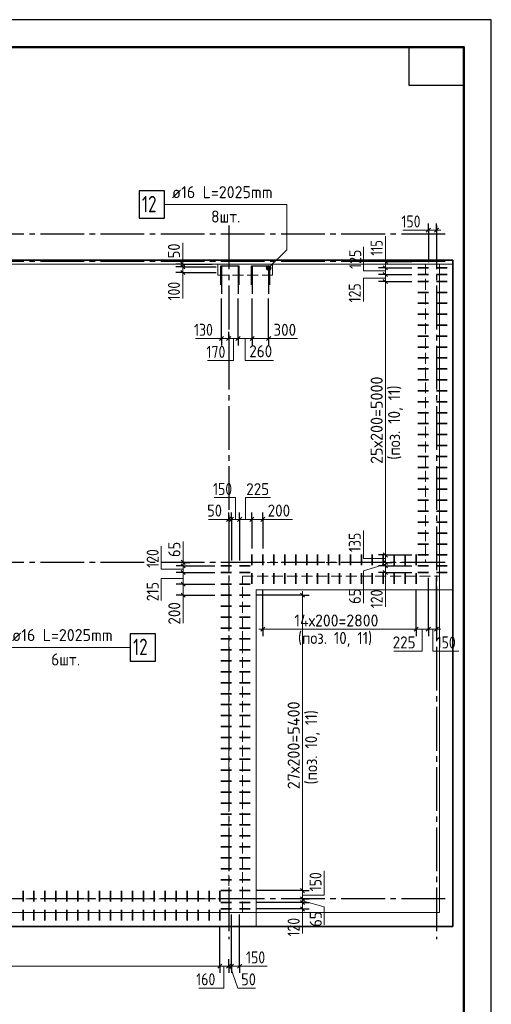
# Model space of a CAD drawing. Header units: millimetres. Extents: x 0 to 42000, y 0 to 29700.
# Tile 7 of 7: x 33379 to 42000, y 11705 to 29700. Entities that reach past the tile are written whole.
import ezdxf

# ---------------------------------------------------------------- set-up
doc = ezdxf.new("R2010")
doc.units = ezdxf.units.MM
doc.linetypes.add('______2', pattern=[270, 200, -70])
doc.linetypes.add('______5', pattern=[1100, 800, -100, 100, -100])
for name, color, linetype, lineweight in [('Standard', 7, 'Continuous', 25), ('Выпуски арматуры Г-обр.', 52, 'Continuous', 25), ('Выпуски арматуры П-обр. равн.', 52, 'Continuous', 25), ('ЖБ Пилон', 7, 'Continuous', 35), ('ЖБ Плита Фундамента верхний уровень', 7, 'Continuous', 35), ('ЖБ Стена верхний уровень', 7, 'Continuous', 35), ('Позиционная метка номер позиции', 7, 'Continuous', 13), ('Размерная линия_ общее', 7, 'Continuous', 13), ('Текст_ общее', 7, 'Continuous', 25)]:
    doc.layers.add(name, color=color, linetype=linetype, lineweight=lineweight)
doc.layers.add('Оси', color=7, linetype='______5', true_color=0x656565)
doc.styles.add('ISOCPEUR', font='txt')

msp = doc.modelspace()

# ---------------------------------------------------------------- hatches: boundary and pattern name
at = {"layer": 'Позиционная метка номер позиции', "linetype": 'Continuous', "lineweight": 13, "transparency": 33554687}
for points in [[(37898, 25193), (37973, 25150), (37918, 25205)], [(37918, 25205), (37973, 25150), (37973, 25173)], [(37918, 25205), (37973, 25173), (37941, 25205)], [(37941, 25205), (37973, 25173), (37962, 25193)], [(37887, 25173), (37962, 25130), (37898, 25193)], [(37887, 25150), (37941, 25118), (37887, 25173)], [(37887, 25173), (37941, 25118), (37962, 25130)], [(37918, 25118), (37887, 25150), (37898, 25130)], [(37887, 25150), (37918, 25118), (37941, 25118)], [(37898, 25193), (37962, 25130), (37973, 25150)]]:
    msp.add_hatch(color=7, dxfattribs=at).paths.add_polyline_path(points)

# ---------------------------------------------------------------- linework, layer by layer
at = {"layer": 'Standard', "color": 7, "linetype": 'Continuous', "lineweight": 35, "transparency": 33554687}
for p, q in [((41500, 27600), (41500, 20500)), ((41500, 27200), (41500, 20100))]:
    msp.add_line(p, q, dxfattribs=at)
at = {"layer": 'Standard', "color": 7, "linetype": 'Continuous', "lineweight": 50, "transparency": 33554687}
msp.add_line((41500, 27100), (41500, 23200), dxfattribs=at)
at = {"layer": 'Standard', "color": 7, "linetype": 'Continuous', "lineweight": 25, "transparency": 33554687}
for points in [[(0, 0), (42000, 0), (42000, 29700), (0, 29700), (0, 0)], [(41500, 29200), (41500, 28500), (40500, 28500), (40500, 29200), (41500, 29200)]]:
    msp.add_lwpolyline(points, close=True, dxfattribs=at)
at = {"layer": 'Standard', "color": 7, "linetype": 'Continuous', "lineweight": 50, "transparency": 33554687}
msp.add_lwpolyline([(2000, 29200), (41500, 29200), (41500, 500), (2000, 500), (2000, 29200)], close=True, dxfattribs=at)
at = {"layer": 'Standard', "color": 7, "linetype": 'Continuous', "lineweight": 13, "transparency": 33554687}
for points in [[(41500, 29200), (2000, 29200), (2000, 5000), (41500, 5000), (41500, 29200)], [(4250, 13382), (41050, 13382), (41050, 25232), (4250, 25232), (4250, 13382)]]:
    msp.add_lwpolyline(points, dxfattribs=at)
at = {"layer": 'Standard', "color": 7, "linetype": 'Continuous', "lineweight": 18, "transparency": 33554687}
msp.add_lwpolyline([(4000, 13132), (41300, 13132), (41300, 25232), (4000, 25232), (4000, 13132)], dxfattribs=at)
at = {"layer": 'Standard', "color": 254, "linetype": 'Continuous', "lineweight": 35, "true_color": 0xc4c4ff, "transparency": 33554687}
msp.add_lwpolyline([(4005, 13129), (41295, 13129), (41295, 25303), (4005, 25303), (4005, 13129)], dxfattribs=at)
at = {"layer": 'Выпуски арматуры Г-обр.', "color": 7, "linetype": 'Continuous', "lineweight": 25, "transparency": 33554687}
for p, q in [((37070, 25182), (37070, 24788)), ((37070, 25082), (37070, 24688)), ((37370, 25182), (37370, 24788)), ((37370, 25082), (37370, 24688)), ((37630, 25182), (37630, 24788)), ((37630, 25082), (37630, 24688)), ((37930, 25182), (37930, 24788)), ((37930, 25082), (37930, 24688))]:
    msp.add_line(p, q, dxfattribs=at)
at = {"layer": 'Выпуски арматуры Г-обр.', "color": 7, "linetype": 'Continuous', "lineweight": 35, "transparency": 33554687}
for p, q in [((40850, 25167), (40655, 25167)), ((40850, 25042), (40655, 25042)), ((41000, 25167), (41195, 25167)), ((41000, 25042), (41195, 25042)), ((40850, 24917), (40655, 24917)), ((41000, 24917), (41195, 24917)), ((40850, 24717), (40655, 24717)), ((41000, 24717), (41195, 24717)), ((40850, 24517), (40655, 24517)), ((41000, 24517), (41195, 24517)), ((40850, 24317), (40655, 24317)), ((41000, 24317), (41195, 24317)), ((40850, 24117), (40655, 24117)), ((41000, 24117), (41195, 24117)), ((40850, 23917), (40655, 23917)), ((41000, 23917), (41195, 23917)), ((40850, 23717), (40655, 23717)), ((41000, 23717), (41195, 23717)), ((40850, 23517), (40655, 23517)), ((41000, 23517), (41195, 23517)), ((40850, 23317), (40655, 23317)), ((41000, 23317), (41195, 23317)), ((40850, 23117), (40655, 23117)), ((41000, 23117), (41195, 23117)), ((40850, 22917), (40655, 22917)), ((41000, 22917), (41195, 22917)), ((40850, 22717), (40655, 22717)), ((41000, 22717), (41195, 22717)), ((40850, 22517), (40655, 22517)), ((41000, 22517), (41195, 22517)), ((40850, 22317), (40655, 22317)), ((41000, 22317), (41195, 22317)), ((40850, 22117), (40655, 22117)), ((41000, 22117), (41195, 22117)), ((40850, 21917), (40655, 21917)), ((41000, 21917), (41195, 21917)), ((40850, 21717), (40655, 21717)), ((41000, 21717), (41195, 21717)), ((40850, 21517), (40655, 21517)), ((41000, 21517), (41195, 21517)), ((40850, 21317), (40655, 21317)), ((41000, 21317), (41195, 21317)), ((40850, 21117), (40655, 21117)), ((41000, 21117), (41195, 21117)), ((40850, 20917), (40655, 20917)), ((41000, 20917), (41195, 20917)), ((40850, 20717), (40655, 20717)), ((41000, 20717), (41195, 20717)), ((40850, 20517), (40655, 20517)), ((41000, 20517), (41195, 20517)), ((40850, 20317), (40655, 20317)), ((41000, 20317), (41195, 20317)), ((40850, 20117), (40655, 20117)), ((41000, 20117), (41195, 20117)), ((37625, 19732), (37625, 19927)), ((37825, 19732), (37825, 19927)), ((38025, 19732), (38025, 19927)), ((38225, 19732), (38225, 19927)), ((38425, 19732), (38425, 19927)), ((38625, 19732), (38625, 19927)), ((38825, 19732), (38825, 19927)), ((39025, 19732), (39025, 19927)), ((39225, 19732), (39225, 19927)), ((39425, 19732), (39425, 19927)), ((39625, 19732), (39625, 19927)), ((39825, 19732), (39825, 19927)), ((40025, 19732), (40025, 19927)), ((40225, 19732), (40225, 19927)), ((40425, 19732), (40425, 19927)), ((40625, 19732), (40625, 19927)), ((40850, 19917), (40655, 19917)), ((41000, 19917), (41195, 19917)), ((37250, 19717), (37055, 19717)), ((37400, 19717), (37595, 19717)), ((40850, 19717), (40655, 19717)), ((41000, 19717), (41195, 19717)), ((37250, 19597), (37055, 19597)), ((37400, 19597), (37595, 19597)), ((37625, 19582), (37625, 19387)), ((37825, 19582), (37825, 19387)), ((38025, 19582), (38025, 19387)), ((38225, 19582), (38225, 19387)), ((38425, 19582), (38425, 19387)), ((38625, 19582), (38625, 19387)), ((38825, 19582), (38825, 19387)), ((39025, 19582), (39025, 19387)), ((39225, 19582), (39225, 19387)), ((39425, 19582), (39425, 19387)), ((39625, 19582), (39625, 19387)), ((39825, 19582), (39825, 19387)), ((40025, 19582), (40025, 19387)), ((40225, 19582), (40225, 19387)), ((40425, 19582), (40425, 19387)), ((40625, 19582), (40625, 19387)), ((40850, 19597), (40655, 19597)), ((41000, 19597), (41195, 19597)), ((37250, 19382), (37055, 19382)), ((37400, 19382), (37595, 19382)), ((37250, 19182), (37055, 19182)), ((37400, 19182), (37595, 19182)), ((37250, 18982), (37055, 18982)), ((37400, 18982), (37595, 18982)), ((37250, 18782), (37055, 18782)), ((37400, 18782), (37595, 18782)), ((37250, 18582), (37055, 18582)), ((37400, 18582), (37595, 18582)), ((37250, 18382), (37055, 18382)), ((37400, 18382), (37595, 18382)), ((37250, 18182), (37055, 18182)), ((37400, 18182), (37595, 18182)), ((37250, 17982), (37055, 17982)), ((37400, 17982), (37595, 17982)), ((37250, 17782), (37055, 17782)), ((37400, 17782), (37595, 17782)), ((37250, 17582), (37055, 17582)), ((37400, 17582), (37595, 17582)), ((37250, 17382), (37055, 17382)), ((37400, 17382), (37595, 17382)), ((37250, 17182), (37055, 17182)), ((37400, 17182), (37595, 17182)), ((37250, 16982), (37055, 16982)), ((37400, 16982), (37595, 16982)), ((37250, 16782), (37055, 16782)), ((37400, 16782), (37595, 16782)), ((37250, 16582), (37055, 16582)), ((37400, 16582), (37595, 16582)), ((37250, 16382), (37055, 16382)), ((37400, 16382), (37595, 16382)), ((37250, 16182), (37055, 16182)), ((37400, 16182), (37595, 16182)), ((37250, 15982), (37055, 15982)), ((37400, 15982), (37595, 15982)), ((37250, 15782), (37055, 15782)), ((37400, 15782), (37595, 15782)), ((37250, 15582), (37055, 15582)), ((37400, 15582), (37595, 15582)), ((37250, 15382), (37055, 15382)), ((37400, 15382), (37595, 15382)), ((37250, 15182), (37055, 15182)), ((37400, 15182), (37595, 15182)), ((37250, 14982), (37055, 14982)), ((37400, 14982), (37595, 14982)), ((37250, 14782), (37055, 14782)), ((37400, 14782), (37595, 14782)), ((37250, 14582), (37055, 14582)), ((37400, 14582), (37595, 14582)), ((37250, 14382), (37055, 14382)), ((37400, 14382), (37595, 14382)), ((37250, 14182), (37055, 14182)), ((37400, 14182), (37595, 14182)), ((37250, 13982), (37055, 13982)), ((37400, 13982), (37595, 13982)), ((33440, 13582), (33440, 13777)), ((33640, 13582), (33640, 13777)), ((33840, 13582), (33840, 13777)), ((34040, 13582), (34040, 13777)), ((34240, 13582), (34240, 13777)), ((34440, 13582), (34440, 13777)), ((34640, 13582), (34640, 13777)), ((34840, 13582), (34840, 13777)), ((35040, 13582), (35040, 13777)), ((35240, 13582), (35240, 13777)), ((35440, 13582), (35440, 13777)), ((35640, 13582), (35640, 13777)), ((35840, 13582), (35840, 13777)), ((36040, 13582), (36040, 13777)), ((36240, 13582), (36240, 13777)), ((36440, 13582), (36440, 13777)), ((36640, 13582), (36640, 13777)), ((36840, 13582), (36840, 13777)), ((37040, 13582), (37040, 13777)), ((37250, 13782), (37055, 13782)), ((37400, 13782), (37595, 13782)), ((37250, 13567), (37055, 13567)), ((37400, 13567), (37595, 13567)), ((33440, 13432), (33440, 13237)), ((33640, 13432), (33640, 13237)), ((33840, 13432), (33840, 13237)), ((34040, 13432), (34040, 13237)), ((34240, 13432), (34240, 13237)), ((34440, 13432), (34440, 13237)), ((34640, 13432), (34640, 13237)), ((34840, 13432), (34840, 13237)), ((35040, 13432), (35040, 13237)), ((35240, 13432), (35240, 13237)), ((35440, 13432), (35440, 13237)), ((35640, 13432), (35640, 13237)), ((35840, 13432), (35840, 13237)), ((36040, 13432), (36040, 13237)), ((36240, 13432), (36240, 13237)), ((36440, 13432), (36440, 13237)), ((36640, 13432), (36640, 13237)), ((36840, 13432), (36840, 13237)), ((37040, 13432), (37040, 13237)), ((37250, 13447), (37055, 13447)), ((37400, 13447), (37595, 13447))]:
    msp.add_line(p, q, dxfattribs=at)
at = {"layer": 'Выпуски арматуры Г-обр.', "color": 7, "linetype": 'Continuous', "lineweight": 25, "transparency": 33554687}
for points in [[(35564, 26070), (36024, 26070), (36024, 26570), (35564, 26570), (35564, 26070)], [(35401, 17976), (35861, 17976), (35861, 18476), (35401, 18476), (35401, 17976)]]:
    msp.add_lwpolyline(points, dxfattribs=at)
at = {"layer": 'Выпуски арматуры П-обр. равн.', "color": 7, "linetype": 'Continuous', "lineweight": 25, "transparency": 33554687}
for points in [[(37056, 24853), (37056, 25203), (37384, 25203), (37384, 24853)], [(37616, 24853), (37616, 25203), (37944, 25203), (37944, 24853)]]:
    msp.add_lwpolyline(points, dxfattribs=at)
at = {"layer": 'ЖБ Пилон', "color": 250, "linetype": '______2', "lineweight": 13, "true_color": 0x3b3b3b, "transparency": 33554687}
for p, q in [((38000, 25232), (37000, 25232)), ((37000, 25232), (37000, 25032)), ((38000, 25032), (38000, 25232)), ((37000, 25032), (38000, 25032))]:
    msp.add_line(p, q, dxfattribs=at)
at = {"layer": 'ЖБ Плита Фундамента верхний уровень', "color": 8, "linetype": 'Continuous', "lineweight": 18, "transparency": 33554687}
for p, q in [((41300, 25232), (4000, 25232)), ((41300, 19282), (41300, 25232)), ((37700, 13132), (37700, 19282)), ((37700, 19282), (41300, 19282)), ((12100, 13132), (37700, 13132))]:
    msp.add_line(p, q, dxfattribs=at)
at = {"layer": 'ЖБ Стена верхний уровень', "color": 250, "linetype": '______2', "lineweight": 13, "true_color": 0x3b3b3b, "transparency": 33554687}
for p, q in [((41050, 25232), (40800, 25232)), ((40800, 25232), (40800, 19782)), ((41050, 19782), (41050, 25232)), ((40800, 19782), (37200, 19782)), ((37200, 19782), (37200, 19532)), ((41050, 19532), (41050, 19782)), ((37200, 19532), (37200, 18322)), ((37450, 19532), (41050, 19532)), ((37450, 18322), (37450, 19532)), ((37200, 18322), (37200, 15422)), ((37450, 15422), (37450, 18322)), ((37200, 15422), (37200, 13632)), ((37450, 13382), (37450, 15422)), ((37200, 13632), (26680, 13632)), ((26680, 13382), (37200, 13382)), ((37200, 13382), (37450, 13382))]:
    msp.add_line(p, q, dxfattribs=at)
at = {"layer": 'Оси', "color": 8, "linetype": '______5', "lineweight": -3, "transparency": 33554687}
for p, q in [((37200, 25939), (37200, 12896)), ((41000, 25939), (41000, 12896)), ((41157, 25782), (3764, 25782)), ((41157, 25282), (3764, 25282)), ((41157, 19782), (3764, 19782)), ((41157, 13632), (3764, 13632))]:
    msp.add_line(p, q, dxfattribs=at)
at = {"layer": 'Позиционная метка номер позиции', "color": 7, "linetype": 'Continuous', "lineweight": 13, "transparency": 33554687}
for p, q in [((40064, 25282), (40064, 25742)), ((40850, 25852), (40380, 25852)), ((36359, 25232), (36359, 25622)), ((36359, 25082), (36359, 24602)), ((37898, 25193), (37898, 25193)), ((37898, 25130), (37898, 25130)), ((37962, 25193), (37962, 25193)), ((37962, 25130), (37962, 25130)), ((37070, 23872), (36590, 23872)), ((37930, 23872), (38460, 23872)), ((37200, 20568), (36830, 20568)), ((37825, 20568), (38365, 20568)), ((36366, 19782), (36366, 20162)), ((40064, 19597), (40064, 18967)), ((36366, 19182), (36366, 18672)), ((38547, 13447), (38547, 12997)), ((37400, 12402), (37900, 12402))]:
    msp.add_line(p, q, dxfattribs=at)
for points in [[(37930, 25162), (38263, 25495), (38263, 26320), (36024, 26320)], [(40064, 25107), (39664, 25107), (39664, 25547)], [(40064, 24977), (39664, 24977), (39664, 24547)], [(37285, 23872), (37285, 23472), (36815, 23472)], [(37499, 23872), (37499, 23472), (38019, 23472)], [(37325, 20568), (37325, 20968), (36935, 20968)], [(37504, 20568), (37504, 20968), (37964, 20968)], [(40064, 19853), (39664, 19853), (39664, 20363)], [(36366, 19658), (35966, 19658), (35966, 20078)], [(40064, 19746), (39664, 19626), (39664, 19036)], [(36366, 19484), (35966, 19484), (35966, 19084)], [(32770, 19385), (33103, 19051), (33103, 18226), (35398, 18226)], [(40737, 18559), (40737, 18159), (40217, 18159)], [(40929, 18559), (40929, 18159), (41409, 18159)], [(38547, 13702), (38947, 13702), (38947, 14142)], [(38547, 13594), (38947, 13484), (38947, 13154)], [(37113, 12402), (37113, 12002), (36653, 12002)], [(37229, 12402), (37369, 12002), (37689, 12002)]]:
    msp.add_lwpolyline(points, dxfattribs=at)
msp.add_circle((37930, 25162), 45, dxfattribs=at)
at = {"layer": 'Размерная линия_ общее', "color": 253, "linetype": 'Continuous', "lineweight": -3, "true_color": 0xa0a0a0, "transparency": 33554687}
for p, q in [((40850, 25852), (40850, 25977)), ((41000, 25852), (41000, 25977)), ((40850, 25852), (40850, 25727)), ((40850, 25852), (40850, 25267)), ((41000, 25852), (41000, 25727)), ((41000, 25852), (41000, 25267)), ((36359, 25232), (36234, 25232)), ((36359, 25232), (36484, 25232)), ((36359, 25232), (36900, 25232)), ((40064, 25282), (39939, 25282)), ((40064, 25282), (40189, 25282)), ((40064, 25282), (40549, 25282)), ((36359, 25182), (36234, 25182)), ((36359, 25082), (36234, 25082)), ((36359, 25182), (36484, 25182)), ((36359, 25182), (36970, 25182)), ((36359, 25082), (36484, 25082)), ((36359, 25082), (36970, 25082)), ((40064, 25167), (39939, 25167)), ((40064, 25042), (39939, 25042)), ((40064, 25167), (40189, 25167)), ((40064, 25167), (40549, 25167)), ((40064, 25042), (40189, 25042)), ((40064, 25042), (40549, 25042)), ((40064, 24917), (39939, 24917)), ((40064, 24917), (40189, 24917)), ((40064, 24917), (40549, 24917)), ((37070, 23872), (37070, 23997)), ((37200, 23872), (37200, 23997)), ((37370, 23872), (37370, 23997)), ((37630, 23872), (37630, 23997)), ((37930, 23872), (37930, 23997)), ((37070, 23872), (37070, 23747)), ((37200, 23872), (37200, 23747)), ((37370, 23872), (37370, 23747)), ((37630, 23872), (37630, 23747)), ((37930, 23872), (37930, 23747)), ((37200, 20568), (37200, 20693)), ((37200, 20568), (37200, 20443)), ((37250, 20568), (37250, 20693)), ((37250, 20568), (37250, 20443)), ((37250, 20568), (37250, 19817)), ((37400, 20568), (37400, 20693)), ((37400, 20568), (37400, 20443)), ((37400, 20568), (37400, 19817)), ((37625, 20568), (37625, 20693)), ((37625, 20568), (37625, 20443)), ((37625, 20568), (37625, 20033)), ((37825, 20568), (37825, 20693)), ((37825, 20568), (37825, 20443)), ((37825, 20568), (37825, 20033)), ((40064, 19917), (39939, 19917)), ((40064, 19917), (40189, 19917)), ((36366, 19782), (36241, 19782)), ((36366, 19717), (36241, 19717)), ((36366, 19782), (36491, 19782)), ((36366, 19782), (36366, 19782)), ((36366, 19717), (36491, 19717)), ((40064, 19782), (39939, 19782)), ((40064, 19717), (39939, 19717)), ((40064, 19782), (40189, 19782)), ((40064, 19782), (40064, 19782)), ((40064, 19717), (40189, 19717)), ((36366, 19597), (36241, 19597)), ((36366, 19597), (36491, 19597)), ((40064, 19597), (39939, 19597)), ((40064, 19597), (40189, 19597)), ((40850, 18559), (40850, 19497)), ((41000, 18559), (41000, 19497)), ((36366, 19382), (36241, 19382)), ((36366, 19382), (36491, 19382)), ((37825, 18559), (37825, 19281)), ((40625, 18559), (40625, 19281)), ((36366, 19182), (36241, 19182)), ((36366, 19182), (36491, 19182)), ((38547, 19182), (37701, 19182)), ((38547, 19182), (38422, 19182)), ((38547, 19182), (38672, 19182)), ((37825, 18559), (37825, 18684)), ((37825, 18559), (37825, 18434)), ((40625, 18559), (40625, 18684)), ((40625, 18559), (40625, 18434)), ((40850, 18559), (40850, 18684)), ((40850, 18559), (40850, 18434)), ((41000, 18559), (41000, 18684)), ((41000, 18559), (41000, 18434)), ((38547, 13782), (38422, 13782)), ((38547, 13782), (38672, 13782)), ((38547, 13632), (38422, 13632)), ((38547, 13567), (38422, 13567)), ((38547, 13632), (38672, 13632)), ((38547, 13632), (38547, 13632)), ((38547, 13567), (38672, 13567)), ((38547, 13447), (38422, 13447)), ((38547, 13447), (38672, 13447)), ((37040, 12402), (37040, 12527)), ((37200, 12402), (37200, 12527)), ((37250, 12402), (37250, 12527)), ((37400, 12402), (37400, 12527)), ((37040, 12402), (37040, 12277)), ((37200, 12402), (37200, 12277)), ((37250, 12402), (37250, 12277)), ((37400, 12402), (37400, 12277))]:
    msp.add_line(p, q, dxfattribs=at)
at = {"layer": 'Размерная линия_ общее', "color": 7, "linetype": 'Continuous', "lineweight": 13, "transparency": 33554687}
for p, q in [((40850, 25852), (40775, 25852)), ((40850, 25852), (41000, 25852)), ((41000, 25852), (41075, 25852)), ((36359, 25232), (36359, 25307)), ((36359, 25232), (36359, 25182)), ((40064, 25282), (40064, 25357)), ((40064, 25167), (40064, 25282)), ((36359, 25182), (36359, 25082)), ((36359, 25082), (36359, 25007)), ((40064, 25042), (40064, 25167)), ((40064, 24917), (40064, 25042)), ((40064, 19917), (40064, 24917)), ((37070, 23872), (36995, 23872)), ((37070, 23872), (37200, 23872)), ((37200, 23872), (37370, 23872)), ((37370, 23872), (37630, 23872)), ((37630, 23872), (37930, 23872)), ((37930, 23872), (38005, 23872)), ((37200, 20568), (37125, 20568)), ((37250, 20568), (37200, 20568)), ((37400, 20568), (37250, 20568)), ((37625, 20568), (37400, 20568)), ((37825, 20568), (37625, 20568)), ((37825, 20568), (37900, 20568)), ((36366, 19782), (36366, 19857)), ((40064, 19782), (40064, 19917)), ((36366, 19717), (36366, 19782)), ((36366, 19597), (36366, 19717)), ((40064, 19717), (40064, 19782)), ((40064, 19597), (40064, 19717)), ((36366, 19382), (36366, 19597)), ((40064, 19597), (40064, 19522)), ((36366, 19182), (36366, 19382)), ((38547, 19182), (38547, 19257)), ((36366, 19182), (36366, 19107)), ((38547, 13782), (38547, 19182)), ((37825, 18559), (37750, 18559)), ((40625, 18559), (40850, 18559)), ((40850, 18559), (41000, 18559)), ((41000, 18559), (41075, 18559)), ((38547, 13632), (38547, 13782)), ((38547, 13567), (38547, 13632)), ((38547, 13447), (38547, 13567)), ((38547, 13447), (38547, 13372)), ((26840, 12402), (37040, 12402)), ((37040, 12402), (37200, 12402)), ((37200, 12402), (37250, 12402)), ((37250, 12402), (37400, 12402)), ((37400, 12402), (37475, 12402))]:
    msp.add_line(p, q, dxfattribs=at)
at = {"layer": 'Размерная линия_ общее', "color": 7, "linetype": 'Continuous', "lineweight": 25, "transparency": 33554687}
for p, q in [((40812, 25815), (40887, 25890)), ((40962, 25815), (41037, 25890)), ((36322, 25269), (36397, 25194)), ((36322, 25219), (36397, 25144)), ((40101, 25244), (40026, 25319)), ((40101, 25129), (40026, 25204)), ((36322, 25119), (36397, 25044)), ((40101, 25004), (40026, 25079)), ((40101, 24879), (40026, 24954)), ((37032, 23834), (37107, 23909)), ((37162, 23834), (37237, 23909)), ((37332, 23834), (37407, 23909)), ((37592, 23834), (37667, 23909)), ((37892, 23834), (37967, 23909)), ((37237, 20606), (37162, 20531)), ((37287, 20606), (37212, 20531)), ((37437, 20606), (37362, 20531)), ((37662, 20606), (37587, 20531)), ((37862, 20606), (37787, 20531)), ((36404, 19744), (36329, 19819)), ((40101, 19879), (40026, 19954)), ((40101, 19744), (40026, 19819)), ((36404, 19679), (36329, 19754)), ((36404, 19559), (36329, 19634)), ((40101, 19679), (40026, 19754)), ((40101, 19559), (40026, 19634)), ((36404, 19344), (36329, 19419)), ((36404, 19144), (36329, 19219)), ((38585, 19144), (38510, 19219)), ((37787, 18522), (37862, 18597)), ((40587, 18522), (40662, 18597)), ((40812, 18522), (40887, 18597)), ((40962, 18522), (41037, 18597)), ((38585, 13744), (38510, 13819)), ((38585, 13594), (38510, 13669)), ((38585, 13529), (38510, 13604)), ((38585, 13409), (38510, 13484)), ((37002, 12364), (37077, 12439)), ((37162, 12364), (37237, 12439)), ((37212, 12364), (37287, 12439)), ((37362, 12364), (37437, 12439))]:
    msp.add_line(p, q, dxfattribs=at)
at = {"layer": 'Размерная линия_ общее', "color": 253, "linetype": 'Continuous', "lineweight": -3, "true_color": 0xa0a0a0, "transparency": 33554687}
for points in [[(37070, 23872), (37070, 23889), (37070, 23889), (37070, 24462), (37070, 24462), (37070, 24605)], [(37370, 23872), (37370, 23889), (37370, 23889), (37370, 24605)], [(37630, 23872), (37630, 23889), (37630, 23889), (37630, 24605)], [(37930, 23872), (37930, 23889), (37930, 23889), (37930, 24605)], [(37200, 23872), (37200, 23889), (37200, 23889), (37200, 23893)], [(37200, 20568), (37200, 20585), (37200, 20585), (37200, 20688)], [(40064, 19917), (40189, 19917), (40189, 19917), (40549, 19917)], [(36366, 19717), (36887, 19717), (36887, 19717), (36949, 19717)], [(40064, 19717), (40161, 19717), (40161, 19717), (40549, 19717)], [(36366, 19597), (36829, 19597), (36829, 19597), (36949, 19597)], [(40064, 19597), (40144, 19597), (40144, 19597), (40549, 19597)], [(36366, 19382), (36724, 19382), (36724, 19382), (36949, 19382)], [(36366, 19182), (36627, 19182), (36627, 19182), (36949, 19182)], [(38547, 13782), (38530, 13782), (38530, 13782), (37701, 13782)], [(38547, 13567), (38530, 13567), (38530, 13567), (37701, 13567)], [(37250, 12402), (37250, 12419), (37250, 12419), (37250, 13347)], [(37400, 12402), (37400, 12419), (37400, 12419), (37400, 13347)], [(38547, 13447), (38530, 13447), (38530, 13447), (37701, 13447)], [(37040, 12402), (37040, 12419), (37040, 12419), (37040, 13131)], [(37200, 12402), (37200, 12419), (37200, 12419), (37200, 12445)]]:
    msp.add_lwpolyline(points, dxfattribs=at)
at = {"layer": 'Размерная линия_ общее', "color": 7, "linetype": 'Continuous', "lineweight": 13, "transparency": 33554687}
msp.add_lwpolyline([(37825, 18559), (38465, 18559), (38465, 18559), (38543, 18559), (38543, 18559), (40625, 18559)], dxfattribs=at)

# ---------------------------------------------------------------- texts
at = {"layer": 'Выпуски арматуры Г-обр.', "color": 7, "linetype": 'Continuous', "lineweight": 13, "transparency": 33554687, "attachment_point": 7, "style": 'ISOCPEUR'}
for s, insert, char_height, width in [('\\W0.96;ø16 L=2025mm ', (36161, 26438), 220, 2150.53), ('\\W0.75;12', (35614, 26180), 300, 472.27), ('\\W0.96;ø16 L=2025mm ', (33238, 18343), 220, 2150.52), ('\\W0.75;12', (35451, 18086), 300, 472.28)]:
    msp.add_mtext(s, dxfattribs=dict(at, insert=insert, char_height=char_height, width=width))
at = {"layer": 'Размерная линия_ общее', "color": 7, "linetype": 'Continuous', "lineweight": 25, "transparency": 33554687, "char_height": 220, "attachment_point": 7, "style": 'ISOCPEUR'}
for s, insert, width in [('\\W0.83;150', (40357, 25902), 508.57), ('\\W0.83;130', (36566, 23922), 508.56), ('\\W0.91;300', (38017, 23922), 561.98), ('\\W0.83;170', (36794, 23519), 508.57), ('\\W0.91;260', (37576, 23530), 561.99), ('\\W0.95;14х200=2800', (38400, 18609), 1775.24), ('\\W0.91;225', (40197, 18209), 561.98), ('\\W0.83;150', (41000, 18209), 508.59), ('\\W0.83;150', (37517, 12452), 508.59), ('\\W0.83;160', (36606, 12052), 508.57), ('\\W0.87;50', (37427, 12051), 403.92)]:
    msp.add_mtext(s, dxfattribs=dict(at, insert=insert, width=width))
for s, insert, width, rotation in [('\\W0.74;115', (40014, 25389), 455.16, 90), ('\\W0.87;50', (36309, 25339), 403.92, 90), ('\\W0.83;125', (39622, 25146), 508.57, 90), ('\\W0.83;100', (36309, 24568), 508.57, 90), ('\\W0.83;125', (39614, 24533), 508.57, 90), ('\\W0.97;25х200=5000', (40014, 21581), 1799.78, 90), ('\\W0.83;150', (36913, 21012), 508.57, 0), ('\\W0.91;225', (37520, 21010), 562, 0), ('\\W0.87;50', (36806, 20618), 403.92, 0), ('\\W0.91;200', (37912, 20618), 561.99, 0), ('\\W0.83;135', (39614, 19970), 508.56, 90), ('\\W0.87;65', (36316, 19879), 403.92, 89.9997), ('\\W0.83;120', (35920, 19682), 508.57, 89.9997), ('\\W0.83;215', (35921, 19072), 508.57, 89.9997), ('\\W0.87;65', (39616, 19023), 403.93, 90), ('\\W0.83;120', (40014, 18943), 508.57, 90), ('\\W0.91;200', (36316, 18644), 561.99, 89.9997), ('\\W0.97;27х200=5400', (38497, 15635), 1821.86, 90), ('\\W0.83;150', (38897, 13769), 508.57, 90), ('\\W0.83;120', (38497, 12943), 508.57, 90), ('\\W0.87;65', (38901, 13122), 403.92, 90)]:
    msp.add_mtext(s, dxfattribs=dict(at, insert=insert, width=width, rotation=rotation))
at = {"layer": 'Текст_ общее', "color": 7, "linetype": 'Continuous', "lineweight": 25, "transparency": 33554687, "char_height": 220, "attachment_point": 7, "style": 'ISOCPEUR'}
for s, insert, width in [('\\W0.93;8шт.', (36878, 25992), 718.34), ('\\W0.90;(поз. 10, 11)', (38466, 18239), 1615.88), ('\\W0.93;6шт.', (33955, 17897), 718.34)]:
    msp.add_mtext(s, dxfattribs=dict(at, insert=insert, width=width))
at = {"layer": 'Текст_ общее', "color": 7, "linetype": 'Continuous', "lineweight": 25, "transparency": 33554687, "char_height": 220, "width": 1615.88, "attachment_point": 7, "rotation": 90, "style": 'ISOCPEUR'}
for insert in [(40384, 21658), (38867, 15723)]:
    msp.add_mtext('\\W0.90;(поз. 10, 11)', dxfattribs=dict(at, insert=insert))

doc.saveas('drawing.dxf')
